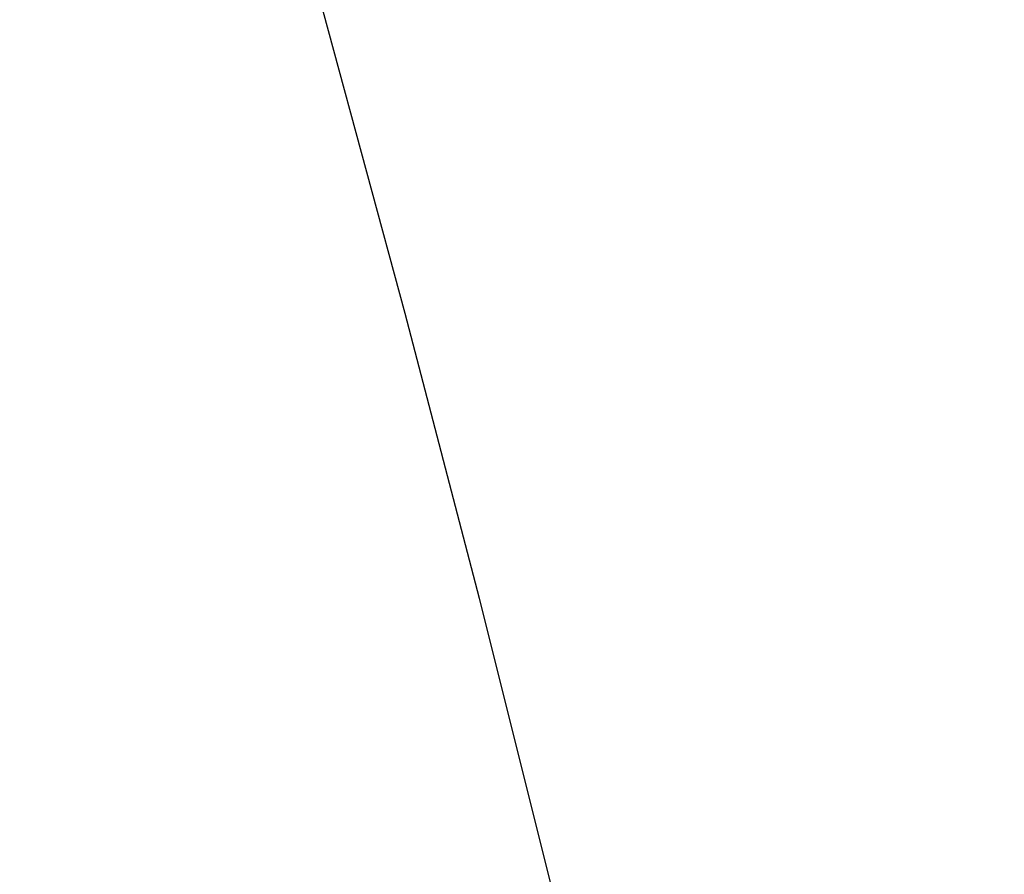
# Model space of a CAD drawing. Extents: x 0 to 370488, y 0 to 4202825.
# Tile 152 of 256: x 360066.01 to 360070.12, y 4200844.23 to 4200847.8. Entities that reach past the tile are written whole.
import ezdxf

# ---------------------------------------------------------------- set-up
doc = ezdxf.new("R2010")
doc.units = 0
doc.header["$LTSCALE"] = 0.5
doc.header["$MEASUREMENT"] = 0
doc.linetypes.add('CONTI', pattern=[0])
doc.layers.add('GORIZDEFAULT', color=32, linetype='CONTI')

msp = doc.modelspace()

# ---------------------------------------------------------------- linework, layer by layer
at = {"layer": 'GORIZDEFAULT', "color": 32}
msp.add_polyline3d([(360070.12, 4200832.46, 555.5), (360069.99, 4200834.03, 555.5), (360069.81, 4200835.6, 555.5), (360069.6, 4200837.17, 555.5), (360069.36, 4200838.71, 555.5), (360069.09, 4200840.19, 555.5), (360068.81, 4200841.6, 555.5), (360068.53, 4200842.93, 555.5), (360068.23, 4200844.18, 555.5), (360067.93, 4200845.38, 555.5), (360067.62, 4200846.57, 555.5), (360067.3, 4200847.75, 555.5), (360066.97, 4200848.97, 555.5), (360066.63, 4200850.24, 555.5), (360066.27, 4200851.58, 555.5), (360065.89, 4200852.97, 555.5), (360065.46, 4200854.4, 555.5), (360064.97, 4200855.84, 555.5), (360064.4, 4200857.26, 555.5), (360063.8365, 4200858.4554, 555.5)], dxfattribs=at)
msp.add_polyline3d([(360070.12, 4200832.46, 555.5), (360069.99, 4200834.03, 555.5), (360069.81, 4200835.6, 555.5), (360069.6, 4200837.17, 555.5), (360069.36, 4200838.71, 555.5), (360069.09, 4200840.19, 555.5), (360068.81, 4200841.6, 555.5), (360068.53, 4200842.93, 555.5), (360068.23, 4200844.18, 555.5), (360067.93, 4200845.38, 555.5), (360067.62, 4200846.57, 555.5), (360067.3, 4200847.75, 555.5), (360066.97, 4200848.97, 555.5), (360066.63, 4200850.24, 555.5), (360066.27, 4200851.58, 555.5), (360065.89, 4200852.97, 555.5), (360065.46, 4200854.4, 555.5), (360064.97, 4200855.84, 555.5), (360064.4, 4200857.26, 555.5), (360063.8365, 4200858.4554, 555.5)], dxfattribs=at)
msp.add_polyline3d([(360070.12, 4200832.46, 555.5), (360069.99, 4200834.03, 555.5), (360069.81, 4200835.6, 555.5), (360069.6, 4200837.17, 555.5), (360069.36, 4200838.71, 555.5), (360069.09, 4200840.19, 555.5), (360068.81, 4200841.6, 555.5), (360068.53, 4200842.93, 555.5), (360068.23, 4200844.18, 555.5), (360067.93, 4200845.38, 555.5), (360067.62, 4200846.57, 555.5), (360067.3, 4200847.75, 555.5), (360066.97, 4200848.97, 555.5), (360066.63, 4200850.24, 555.5), (360066.27, 4200851.58, 555.5), (360065.89, 4200852.97, 555.5), (360065.46, 4200854.4, 555.5), (360064.97, 4200855.84, 555.5), (360064.4, 4200857.26, 555.5), (360063.8365, 4200858.4554, 555.5)], dxfattribs=at)
msp.add_polyline3d([(360070.12, 4200832.46, 555.5), (360069.99, 4200834.03, 555.5), (360069.81, 4200835.6, 555.5), (360069.6, 4200837.17, 555.5), (360069.36, 4200838.71, 555.5), (360069.09, 4200840.19, 555.5), (360068.81, 4200841.6, 555.5), (360068.53, 4200842.93, 555.5), (360068.23, 4200844.18, 555.5), (360067.93, 4200845.38, 555.5), (360067.62, 4200846.57, 555.5), (360067.3, 4200847.75, 555.5), (360066.97, 4200848.97, 555.5), (360066.63, 4200850.24, 555.5), (360066.27, 4200851.58, 555.5), (360065.89, 4200852.97, 555.5), (360065.46, 4200854.4, 555.5), (360064.97, 4200855.84, 555.5), (360064.4, 4200857.26, 555.5), (360063.8365, 4200858.4554, 555.5)], dxfattribs=at)
msp.add_polyline3d([(360070.12, 4200832.46, 555.5), (360069.99, 4200834.03, 555.5), (360069.81, 4200835.6, 555.5), (360069.6, 4200837.17, 555.5), (360069.36, 4200838.71, 555.5), (360069.09, 4200840.19, 555.5), (360068.81, 4200841.6, 555.5), (360068.53, 4200842.93, 555.5), (360068.23, 4200844.18, 555.5), (360067.93, 4200845.38, 555.5), (360067.62, 4200846.57, 555.5), (360067.3, 4200847.75, 555.5), (360066.97, 4200848.97, 555.5), (360066.63, 4200850.24, 555.5), (360066.27, 4200851.58, 555.5), (360065.89, 4200852.97, 555.5), (360065.46, 4200854.4, 555.5), (360064.97, 4200855.84, 555.5), (360064.4, 4200857.26, 555.5), (360063.8365, 4200858.4554, 555.5)], dxfattribs=at)
msp.add_polyline3d([(360070.12, 4200832.46, 555.5), (360069.99, 4200834.03, 555.5), (360069.81, 4200835.6, 555.5), (360069.6, 4200837.17, 555.5), (360069.36, 4200838.71, 555.5), (360069.09, 4200840.19, 555.5), (360068.81, 4200841.6, 555.5), (360068.53, 4200842.93, 555.5), (360068.23, 4200844.18, 555.5), (360067.93, 4200845.38, 555.5), (360067.62, 4200846.57, 555.5), (360067.3, 4200847.75, 555.5), (360066.97, 4200848.97, 555.5), (360066.63, 4200850.24, 555.5), (360066.27, 4200851.58, 555.5), (360065.89, 4200852.97, 555.5), (360065.46, 4200854.4, 555.5), (360064.97, 4200855.84, 555.5), (360064.4, 4200857.26, 555.5), (360063.8365, 4200858.4554, 555.5)], dxfattribs=at)
msp.add_polyline3d([(360070.12, 4200832.46, 555.5), (360069.99, 4200834.03, 555.5), (360069.81, 4200835.6, 555.5), (360069.6, 4200837.17, 555.5), (360069.36, 4200838.71, 555.5), (360069.09, 4200840.19, 555.5), (360068.81, 4200841.6, 555.5), (360068.53, 4200842.93, 555.5), (360068.23, 4200844.18, 555.5), (360067.93, 4200845.38, 555.5), (360067.62, 4200846.57, 555.5), (360067.3, 4200847.75, 555.5), (360066.97, 4200848.97, 555.5), (360066.63, 4200850.24, 555.5), (360066.27, 4200851.58, 555.5), (360065.89, 4200852.97, 555.5), (360065.46, 4200854.4, 555.5), (360064.97, 4200855.84, 555.5), (360064.4, 4200857.26, 555.5), (360063.8365, 4200858.4554, 555.5)], dxfattribs=at)
msp.add_polyline3d([(360070.12, 4200832.46, 555.5), (360069.99, 4200834.03, 555.5), (360069.81, 4200835.6, 555.5), (360069.6, 4200837.17, 555.5), (360069.36, 4200838.71, 555.5), (360069.09, 4200840.19, 555.5), (360068.81, 4200841.6, 555.5), (360068.53, 4200842.93, 555.5), (360068.23, 4200844.18, 555.5), (360067.93, 4200845.38, 555.5), (360067.62, 4200846.57, 555.5), (360067.3, 4200847.75, 555.5), (360066.97, 4200848.97, 555.5), (360066.63, 4200850.24, 555.5), (360066.27, 4200851.58, 555.5), (360065.89, 4200852.97, 555.5), (360065.46, 4200854.4, 555.5), (360064.97, 4200855.84, 555.5), (360064.4, 4200857.26, 555.5), (360063.8365, 4200858.4554, 555.5)], dxfattribs=at)
msp.add_polyline3d([(360070.12, 4200832.46, 555.5), (360069.99, 4200834.03, 555.5), (360069.81, 4200835.6, 555.5), (360069.6, 4200837.17, 555.5), (360069.36, 4200838.71, 555.5), (360069.09, 4200840.19, 555.5), (360068.81, 4200841.6, 555.5), (360068.53, 4200842.93, 555.5), (360068.23, 4200844.18, 555.5), (360067.93, 4200845.38, 555.5), (360067.62, 4200846.57, 555.5), (360067.3, 4200847.75, 555.5), (360066.97, 4200848.97, 555.5), (360066.63, 4200850.24, 555.5), (360066.27, 4200851.58, 555.5), (360065.89, 4200852.97, 555.5), (360065.46, 4200854.4, 555.5), (360064.97, 4200855.84, 555.5), (360064.4, 4200857.26, 555.5), (360063.8365, 4200858.4554, 555.5)], dxfattribs=at)
msp.add_polyline3d([(360070.12, 4200832.46, 555.5), (360069.99, 4200834.03, 555.5), (360069.81, 4200835.6, 555.5), (360069.6, 4200837.17, 555.5), (360069.36, 4200838.71, 555.5), (360069.09, 4200840.19, 555.5), (360068.81, 4200841.6, 555.5), (360068.53, 4200842.93, 555.5), (360068.23, 4200844.18, 555.5), (360067.93, 4200845.38, 555.5), (360067.62, 4200846.57, 555.5), (360067.3, 4200847.75, 555.5), (360066.97, 4200848.97, 555.5), (360066.63, 4200850.24, 555.5), (360066.27, 4200851.58, 555.5), (360065.89, 4200852.97, 555.5), (360065.46, 4200854.4, 555.5), (360064.97, 4200855.84, 555.5), (360064.4, 4200857.26, 555.5), (360063.8365, 4200858.4554, 555.5)], dxfattribs=at)
msp.add_polyline3d([(360070.12, 4200832.46, 555.5), (360069.99, 4200834.03, 555.5), (360069.81, 4200835.6, 555.5), (360069.6, 4200837.17, 555.5), (360069.36, 4200838.71, 555.5), (360069.09, 4200840.19, 555.5), (360068.81, 4200841.6, 555.5), (360068.53, 4200842.93, 555.5), (360068.23, 4200844.18, 555.5), (360067.93, 4200845.38, 555.5), (360067.62, 4200846.57, 555.5), (360067.3, 4200847.75, 555.5), (360066.97, 4200848.97, 555.5), (360066.63, 4200850.24, 555.5), (360066.27, 4200851.58, 555.5), (360065.89, 4200852.97, 555.5), (360065.46, 4200854.4, 555.5), (360064.97, 4200855.84, 555.5), (360064.4, 4200857.26, 555.5), (360063.8365, 4200858.4554, 555.5)], dxfattribs=at)
msp.add_polyline3d([(360070.12, 4200832.46, 555.5), (360069.99, 4200834.03, 555.5), (360069.81, 4200835.6, 555.5), (360069.6, 4200837.17, 555.5), (360069.36, 4200838.71, 555.5), (360069.09, 4200840.19, 555.5), (360068.81, 4200841.6, 555.5), (360068.53, 4200842.93, 555.5), (360068.23, 4200844.18, 555.5), (360067.93, 4200845.38, 555.5), (360067.62, 4200846.57, 555.5), (360067.3, 4200847.75, 555.5), (360066.97, 4200848.97, 555.5), (360066.63, 4200850.24, 555.5), (360066.27, 4200851.58, 555.5), (360065.89, 4200852.97, 555.5), (360065.46, 4200854.4, 555.5), (360064.97, 4200855.84, 555.5), (360064.4, 4200857.26, 555.5), (360063.8365, 4200858.4554, 555.5)], dxfattribs=at)
msp.add_polyline3d([(360070.12, 4200832.46, 555.5), (360069.99, 4200834.03, 555.5), (360069.81, 4200835.6, 555.5), (360069.6, 4200837.17, 555.5), (360069.36, 4200838.71, 555.5), (360069.09, 4200840.19, 555.5), (360068.81, 4200841.6, 555.5), (360068.53, 4200842.93, 555.5), (360068.23, 4200844.18, 555.5), (360067.93, 4200845.38, 555.5), (360067.62, 4200846.57, 555.5), (360067.3, 4200847.75, 555.5), (360066.97, 4200848.97, 555.5), (360066.63, 4200850.24, 555.5), (360066.27, 4200851.58, 555.5), (360065.89, 4200852.97, 555.5), (360065.46, 4200854.4, 555.5), (360064.97, 4200855.84, 555.5), (360064.4, 4200857.26, 555.5), (360063.8365, 4200858.4554, 555.5)], dxfattribs=at)
msp.add_polyline3d([(360070.12, 4200832.46, 555.5), (360069.99, 4200834.03, 555.5), (360069.81, 4200835.6, 555.5), (360069.6, 4200837.17, 555.5), (360069.36, 4200838.71, 555.5), (360069.09, 4200840.19, 555.5), (360068.81, 4200841.6, 555.5), (360068.53, 4200842.93, 555.5), (360068.23, 4200844.18, 555.5), (360067.93, 4200845.38, 555.5), (360067.62, 4200846.57, 555.5), (360067.3, 4200847.75, 555.5), (360066.97, 4200848.97, 555.5), (360066.63, 4200850.24, 555.5), (360066.27, 4200851.58, 555.5), (360065.89, 4200852.97, 555.5), (360065.46, 4200854.4, 555.5), (360064.97, 4200855.84, 555.5), (360064.4, 4200857.26, 555.5), (360063.8365, 4200858.4554, 555.5)], dxfattribs=at)
msp.add_polyline3d([(360070.12, 4200832.46, 555.5), (360069.99, 4200834.03, 555.5), (360069.81, 4200835.6, 555.5), (360069.6, 4200837.17, 555.5), (360069.36, 4200838.71, 555.5), (360069.09, 4200840.19, 555.5), (360068.81, 4200841.6, 555.5), (360068.53, 4200842.93, 555.5), (360068.23, 4200844.18, 555.5), (360067.93, 4200845.38, 555.5), (360067.62, 4200846.57, 555.5), (360067.3, 4200847.75, 555.5), (360066.97, 4200848.97, 555.5), (360066.63, 4200850.24, 555.5), (360066.27, 4200851.58, 555.5), (360065.89, 4200852.97, 555.5), (360065.46, 4200854.4, 555.5), (360064.97, 4200855.84, 555.5), (360064.4, 4200857.26, 555.5), (360063.8365, 4200858.4554, 555.5)], dxfattribs=at)
msp.add_polyline3d([(360070.12, 4200832.46, 555.5), (360069.99, 4200834.03, 555.5), (360069.81, 4200835.6, 555.5), (360069.6, 4200837.17, 555.5), (360069.36, 4200838.71, 555.5), (360069.09, 4200840.19, 555.5), (360068.81, 4200841.6, 555.5), (360068.53, 4200842.93, 555.5), (360068.23, 4200844.18, 555.5), (360067.93, 4200845.38, 555.5), (360067.62, 4200846.57, 555.5), (360067.3, 4200847.75, 555.5), (360066.97, 4200848.97, 555.5), (360066.63, 4200850.24, 555.5), (360066.27, 4200851.58, 555.5), (360065.89, 4200852.97, 555.5), (360065.46, 4200854.4, 555.5), (360064.97, 4200855.84, 555.5), (360064.4, 4200857.26, 555.5), (360063.8365, 4200858.4554, 555.5)], dxfattribs=at)
msp.add_polyline3d([(360070.12, 4200832.46, 555.5), (360069.99, 4200834.03, 555.5), (360069.81, 4200835.6, 555.5), (360069.6, 4200837.17, 555.5), (360069.36, 4200838.71, 555.5), (360069.09, 4200840.19, 555.5), (360068.81, 4200841.6, 555.5), (360068.53, 4200842.93, 555.5), (360068.23, 4200844.18, 555.5), (360067.93, 4200845.38, 555.5), (360067.62, 4200846.57, 555.5), (360067.3, 4200847.75, 555.5), (360066.97, 4200848.97, 555.5), (360066.63, 4200850.24, 555.5), (360066.27, 4200851.58, 555.5), (360065.89, 4200852.97, 555.5), (360065.46, 4200854.4, 555.5), (360064.97, 4200855.84, 555.5), (360064.4, 4200857.26, 555.5), (360063.8365, 4200858.4554, 555.5)], dxfattribs=at)
msp.add_polyline3d([(360070.12, 4200832.46, 555.5), (360069.99, 4200834.03, 555.5), (360069.81, 4200835.6, 555.5), (360069.6, 4200837.17, 555.5), (360069.36, 4200838.71, 555.5), (360069.09, 4200840.19, 555.5), (360068.81, 4200841.6, 555.5), (360068.53, 4200842.93, 555.5), (360068.23, 4200844.18, 555.5), (360067.93, 4200845.38, 555.5), (360067.62, 4200846.57, 555.5), (360067.3, 4200847.75, 555.5), (360066.97, 4200848.97, 555.5), (360066.63, 4200850.24, 555.5), (360066.27, 4200851.58, 555.5), (360065.89, 4200852.97, 555.5), (360065.46, 4200854.4, 555.5), (360064.97, 4200855.84, 555.5), (360064.4, 4200857.26, 555.5), (360063.8365, 4200858.4554, 555.5)], dxfattribs=at)
msp.add_polyline3d([(360070.12, 4200832.46, 555.5), (360069.99, 4200834.03, 555.5), (360069.81, 4200835.6, 555.5), (360069.6, 4200837.17, 555.5), (360069.36, 4200838.71, 555.5), (360069.09, 4200840.19, 555.5), (360068.81, 4200841.6, 555.5), (360068.53, 4200842.93, 555.5), (360068.23, 4200844.18, 555.5), (360067.93, 4200845.38, 555.5), (360067.62, 4200846.57, 555.5), (360067.3, 4200847.75, 555.5), (360066.97, 4200848.97, 555.5), (360066.63, 4200850.24, 555.5), (360066.27, 4200851.58, 555.5), (360065.89, 4200852.97, 555.5), (360065.46, 4200854.4, 555.5), (360064.97, 4200855.84, 555.5), (360064.4, 4200857.26, 555.5), (360063.8365, 4200858.4554, 555.5)], dxfattribs=at)
msp.add_polyline3d([(360070.12, 4200832.46, 555.5), (360069.99, 4200834.03, 555.5), (360069.81, 4200835.6, 555.5), (360069.6, 4200837.17, 555.5), (360069.36, 4200838.71, 555.5), (360069.09, 4200840.19, 555.5), (360068.81, 4200841.6, 555.5), (360068.53, 4200842.93, 555.5), (360068.23, 4200844.18, 555.5), (360067.93, 4200845.38, 555.5), (360067.62, 4200846.57, 555.5), (360067.3, 4200847.75, 555.5), (360066.97, 4200848.97, 555.5), (360066.63, 4200850.24, 555.5), (360066.27, 4200851.58, 555.5), (360065.89, 4200852.97, 555.5), (360065.46, 4200854.4, 555.5), (360064.97, 4200855.84, 555.5), (360064.4, 4200857.26, 555.5), (360063.8365, 4200858.4554, 555.5)], dxfattribs=at)
msp.add_polyline3d([(360070.12, 4200832.46, 555.5), (360069.99, 4200834.03, 555.5), (360069.81, 4200835.6, 555.5), (360069.6, 4200837.17, 555.5), (360069.36, 4200838.71, 555.5), (360069.09, 4200840.19, 555.5), (360068.81, 4200841.6, 555.5), (360068.53, 4200842.93, 555.5), (360068.23, 4200844.18, 555.5), (360067.93, 4200845.38, 555.5), (360067.62, 4200846.57, 555.5), (360067.3, 4200847.75, 555.5), (360066.97, 4200848.97, 555.5), (360066.63, 4200850.24, 555.5), (360066.27, 4200851.58, 555.5), (360065.89, 4200852.97, 555.5), (360065.46, 4200854.4, 555.5), (360064.97, 4200855.84, 555.5), (360064.4, 4200857.26, 555.5), (360063.8365, 4200858.4554, 555.5)], dxfattribs=at)
msp.add_polyline3d([(360070.12, 4200832.46, 555.5), (360069.99, 4200834.03, 555.5), (360069.81, 4200835.6, 555.5), (360069.6, 4200837.17, 555.5), (360069.36, 4200838.71, 555.5), (360069.09, 4200840.19, 555.5), (360068.81, 4200841.6, 555.5), (360068.53, 4200842.93, 555.5), (360068.23, 4200844.18, 555.5), (360067.93, 4200845.38, 555.5), (360067.62, 4200846.57, 555.5), (360067.3, 4200847.75, 555.5), (360066.97, 4200848.97, 555.5), (360066.63, 4200850.24, 555.5), (360066.27, 4200851.58, 555.5), (360065.89, 4200852.97, 555.5), (360065.46, 4200854.4, 555.5), (360064.97, 4200855.84, 555.5), (360064.4, 4200857.26, 555.5), (360063.8365, 4200858.4554, 555.5)], dxfattribs=at)
msp.add_polyline3d([(360070.12, 4200832.46, 555.5), (360069.99, 4200834.03, 555.5), (360069.81, 4200835.6, 555.5), (360069.6, 4200837.17, 555.5), (360069.36, 4200838.71, 555.5), (360069.09, 4200840.19, 555.5), (360068.81, 4200841.6, 555.5), (360068.53, 4200842.93, 555.5), (360068.23, 4200844.18, 555.5), (360067.93, 4200845.38, 555.5), (360067.62, 4200846.57, 555.5), (360067.3, 4200847.75, 555.5), (360066.97, 4200848.97, 555.5), (360066.63, 4200850.24, 555.5), (360066.27, 4200851.58, 555.5), (360065.89, 4200852.97, 555.5), (360065.46, 4200854.4, 555.5), (360064.97, 4200855.84, 555.5), (360064.4, 4200857.26, 555.5), (360063.8365, 4200858.4554, 555.5)], dxfattribs=at)
msp.add_polyline3d([(360070.12, 4200832.46, 555.5), (360069.99, 4200834.03, 555.5), (360069.81, 4200835.6, 555.5), (360069.6, 4200837.17, 555.5), (360069.36, 4200838.71, 555.5), (360069.09, 4200840.19, 555.5), (360068.81, 4200841.6, 555.5), (360068.53, 4200842.93, 555.5), (360068.23, 4200844.18, 555.5), (360067.93, 4200845.38, 555.5), (360067.62, 4200846.57, 555.5), (360067.3, 4200847.75, 555.5), (360066.97, 4200848.97, 555.5), (360066.63, 4200850.24, 555.5), (360066.27, 4200851.58, 555.5), (360065.89, 4200852.97, 555.5), (360065.46, 4200854.4, 555.5), (360064.97, 4200855.84, 555.5), (360064.4, 4200857.26, 555.5), (360063.8365, 4200858.4554, 555.5)], dxfattribs=at)
msp.add_polyline3d([(360070.12, 4200832.46, 555.5), (360069.99, 4200834.03, 555.5), (360069.81, 4200835.6, 555.5), (360069.6, 4200837.17, 555.5), (360069.36, 4200838.71, 555.5), (360069.09, 4200840.19, 555.5), (360068.81, 4200841.6, 555.5), (360068.53, 4200842.93, 555.5), (360068.23, 4200844.18, 555.5), (360067.93, 4200845.38, 555.5), (360067.62, 4200846.57, 555.5), (360067.3, 4200847.75, 555.5), (360066.97, 4200848.97, 555.5), (360066.63, 4200850.24, 555.5), (360066.27, 4200851.58, 555.5), (360065.89, 4200852.97, 555.5), (360065.46, 4200854.4, 555.5), (360064.97, 4200855.84, 555.5), (360064.4, 4200857.26, 555.5), (360063.8365, 4200858.4554, 555.5)], dxfattribs=at)
msp.add_polyline3d([(360070.12, 4200832.46, 555.5), (360069.99, 4200834.03, 555.5), (360069.81, 4200835.6, 555.5), (360069.6, 4200837.17, 555.5), (360069.36, 4200838.71, 555.5), (360069.09, 4200840.19, 555.5), (360068.81, 4200841.6, 555.5), (360068.53, 4200842.93, 555.5), (360068.23, 4200844.18, 555.5), (360067.93, 4200845.38, 555.5), (360067.62, 4200846.57, 555.5), (360067.3, 4200847.75, 555.5), (360066.97, 4200848.97, 555.5), (360066.63, 4200850.24, 555.5), (360066.27, 4200851.58, 555.5), (360065.89, 4200852.97, 555.5), (360065.46, 4200854.4, 555.5), (360064.97, 4200855.84, 555.5), (360064.4, 4200857.26, 555.5), (360063.8365, 4200858.4554, 555.5)], dxfattribs=at)
msp.add_polyline3d([(360070.12, 4200832.46, 555.5), (360069.99, 4200834.03, 555.5), (360069.81, 4200835.6, 555.5), (360069.6, 4200837.17, 555.5), (360069.36, 4200838.71, 555.5), (360069.09, 4200840.19, 555.5), (360068.81, 4200841.6, 555.5), (360068.53, 4200842.93, 555.5), (360068.23, 4200844.18, 555.5), (360067.93, 4200845.38, 555.5), (360067.62, 4200846.57, 555.5), (360067.3, 4200847.75, 555.5), (360066.97, 4200848.97, 555.5), (360066.63, 4200850.24, 555.5), (360066.27, 4200851.58, 555.5), (360065.89, 4200852.97, 555.5), (360065.46, 4200854.4, 555.5), (360064.97, 4200855.84, 555.5), (360064.4, 4200857.26, 555.5), (360063.8365, 4200858.4554, 555.5)], dxfattribs=at)
msp.add_polyline3d([(360070.12, 4200832.46, 555.5), (360069.99, 4200834.03, 555.5), (360069.81, 4200835.6, 555.5), (360069.6, 4200837.17, 555.5), (360069.36, 4200838.71, 555.5), (360069.09, 4200840.19, 555.5), (360068.81, 4200841.6, 555.5), (360068.53, 4200842.93, 555.5), (360068.23, 4200844.18, 555.5), (360067.93, 4200845.38, 555.5), (360067.62, 4200846.57, 555.5), (360067.3, 4200847.75, 555.5), (360066.97, 4200848.97, 555.5), (360066.63, 4200850.24, 555.5), (360066.27, 4200851.58, 555.5), (360065.89, 4200852.97, 555.5), (360065.46, 4200854.4, 555.5), (360064.97, 4200855.84, 555.5), (360064.4, 4200857.26, 555.5), (360063.8365, 4200858.4554, 555.5)], dxfattribs=at)
msp.add_polyline3d([(360070.12, 4200832.46, 555.5), (360069.99, 4200834.03, 555.5), (360069.81, 4200835.6, 555.5), (360069.6, 4200837.17, 555.5), (360069.36, 4200838.71, 555.5), (360069.09, 4200840.19, 555.5), (360068.81, 4200841.6, 555.5), (360068.53, 4200842.93, 555.5), (360068.23, 4200844.18, 555.5), (360067.93, 4200845.38, 555.5), (360067.62, 4200846.57, 555.5), (360067.3, 4200847.75, 555.5), (360066.97, 4200848.97, 555.5), (360066.63, 4200850.24, 555.5), (360066.27, 4200851.58, 555.5), (360065.89, 4200852.97, 555.5), (360065.46, 4200854.4, 555.5), (360064.97, 4200855.84, 555.5), (360064.4, 4200857.26, 555.5), (360063.8365, 4200858.4554, 555.5)], dxfattribs=at)
msp.add_polyline3d([(360070.12, 4200832.46, 555.5), (360069.99, 4200834.03, 555.5), (360069.81, 4200835.6, 555.5), (360069.6, 4200837.17, 555.5), (360069.36, 4200838.71, 555.5), (360069.09, 4200840.19, 555.5), (360068.81, 4200841.6, 555.5), (360068.53, 4200842.93, 555.5), (360068.23, 4200844.18, 555.5), (360067.93, 4200845.38, 555.5), (360067.62, 4200846.57, 555.5), (360067.3, 4200847.75, 555.5), (360066.97, 4200848.97, 555.5), (360066.63, 4200850.24, 555.5), (360066.27, 4200851.58, 555.5), (360065.89, 4200852.97, 555.5), (360065.46, 4200854.4, 555.5), (360064.97, 4200855.84, 555.5), (360064.4, 4200857.26, 555.5), (360063.8365, 4200858.4554, 555.5)], dxfattribs=at)
msp.add_polyline3d([(360070.12, 4200832.46, 555.5), (360069.99, 4200834.03, 555.5), (360069.81, 4200835.6, 555.5), (360069.6, 4200837.17, 555.5), (360069.36, 4200838.71, 555.5), (360069.09, 4200840.19, 555.5), (360068.81, 4200841.6, 555.5), (360068.53, 4200842.93, 555.5), (360068.23, 4200844.18, 555.5), (360067.93, 4200845.38, 555.5), (360067.62, 4200846.57, 555.5), (360067.3, 4200847.75, 555.5), (360066.97, 4200848.97, 555.5), (360066.63, 4200850.24, 555.5), (360066.27, 4200851.58, 555.5), (360065.89, 4200852.97, 555.5), (360065.46, 4200854.4, 555.5), (360064.97, 4200855.84, 555.5), (360064.4, 4200857.26, 555.5), (360063.8365, 4200858.4554, 555.5)], dxfattribs=at)
msp.add_polyline3d([(360070.12, 4200832.46, 555.5), (360069.99, 4200834.03, 555.5), (360069.81, 4200835.6, 555.5), (360069.6, 4200837.17, 555.5), (360069.36, 4200838.71, 555.5), (360069.09, 4200840.19, 555.5), (360068.81, 4200841.6, 555.5), (360068.53, 4200842.93, 555.5), (360068.23, 4200844.18, 555.5), (360067.93, 4200845.38, 555.5), (360067.62, 4200846.57, 555.5), (360067.3, 4200847.75, 555.5), (360066.97, 4200848.97, 555.5), (360066.63, 4200850.24, 555.5), (360066.27, 4200851.58, 555.5), (360065.89, 4200852.97, 555.5), (360065.46, 4200854.4, 555.5), (360064.97, 4200855.84, 555.5), (360064.4, 4200857.26, 555.5), (360063.8365, 4200858.4554, 555.5)], dxfattribs=at)
msp.add_polyline3d([(360070.12, 4200832.46, 555.5), (360069.99, 4200834.03, 555.5), (360069.81, 4200835.6, 555.5), (360069.6, 4200837.17, 555.5), (360069.36, 4200838.71, 555.5), (360069.09, 4200840.19, 555.5), (360068.81, 4200841.6, 555.5), (360068.53, 4200842.93, 555.5), (360068.23, 4200844.18, 555.5), (360067.93, 4200845.38, 555.5), (360067.62, 4200846.57, 555.5), (360067.3, 4200847.75, 555.5), (360066.97, 4200848.97, 555.5), (360066.63, 4200850.24, 555.5), (360066.27, 4200851.58, 555.5), (360065.89, 4200852.97, 555.5), (360065.46, 4200854.4, 555.5), (360064.97, 4200855.84, 555.5), (360064.4, 4200857.26, 555.5), (360063.8365, 4200858.4554, 555.5)], dxfattribs=at)
msp.add_polyline3d([(360070.12, 4200832.46, 555.5), (360069.99, 4200834.03, 555.5), (360069.81, 4200835.6, 555.5), (360069.6, 4200837.17, 555.5), (360069.36, 4200838.71, 555.5), (360069.09, 4200840.19, 555.5), (360068.81, 4200841.6, 555.5), (360068.53, 4200842.93, 555.5), (360068.23, 4200844.18, 555.5), (360067.93, 4200845.38, 555.5), (360067.62, 4200846.57, 555.5), (360067.3, 4200847.75, 555.5), (360066.97, 4200848.97, 555.5), (360066.63, 4200850.24, 555.5), (360066.27, 4200851.58, 555.5), (360065.89, 4200852.97, 555.5), (360065.46, 4200854.4, 555.5), (360064.97, 4200855.84, 555.5), (360064.4, 4200857.26, 555.5), (360063.8365, 4200858.4554, 555.5)], dxfattribs=at)
msp.add_polyline3d([(360070.12, 4200832.46, 555.5), (360069.99, 4200834.03, 555.5), (360069.81, 4200835.6, 555.5), (360069.6, 4200837.17, 555.5), (360069.36, 4200838.71, 555.5), (360069.09, 4200840.19, 555.5), (360068.81, 4200841.6, 555.5), (360068.53, 4200842.93, 555.5), (360068.23, 4200844.18, 555.5), (360067.93, 4200845.38, 555.5), (360067.62, 4200846.57, 555.5), (360067.3, 4200847.75, 555.5), (360066.97, 4200848.97, 555.5), (360066.63, 4200850.24, 555.5), (360066.27, 4200851.58, 555.5), (360065.89, 4200852.97, 555.5), (360065.46, 4200854.4, 555.5), (360064.97, 4200855.84, 555.5), (360064.4, 4200857.26, 555.5), (360063.8365, 4200858.4554, 555.5)], dxfattribs=at)
msp.add_polyline3d([(360070.12, 4200832.46, 555.5), (360069.99, 4200834.03, 555.5), (360069.81, 4200835.6, 555.5), (360069.6, 4200837.17, 555.5), (360069.36, 4200838.71, 555.5), (360069.09, 4200840.19, 555.5), (360068.81, 4200841.6, 555.5), (360068.53, 4200842.93, 555.5), (360068.23, 4200844.18, 555.5), (360067.93, 4200845.38, 555.5), (360067.62, 4200846.57, 555.5), (360067.3, 4200847.75, 555.5), (360066.97, 4200848.97, 555.5), (360066.63, 4200850.24, 555.5), (360066.27, 4200851.58, 555.5), (360065.89, 4200852.97, 555.5), (360065.46, 4200854.4, 555.5), (360064.97, 4200855.84, 555.5), (360064.4, 4200857.26, 555.5), (360063.8365, 4200858.4554, 555.5)], dxfattribs=at)
msp.add_polyline3d([(360070.12, 4200832.46, 555.5), (360069.99, 4200834.03, 555.5), (360069.81, 4200835.6, 555.5), (360069.6, 4200837.17, 555.5), (360069.36, 4200838.71, 555.5), (360069.09, 4200840.19, 555.5), (360068.81, 4200841.6, 555.5), (360068.53, 4200842.93, 555.5), (360068.23, 4200844.18, 555.5), (360067.93, 4200845.38, 555.5), (360067.62, 4200846.57, 555.5), (360067.3, 4200847.75, 555.5), (360066.97, 4200848.97, 555.5), (360066.63, 4200850.24, 555.5), (360066.27, 4200851.58, 555.5), (360065.89, 4200852.97, 555.5), (360065.46, 4200854.4, 555.5), (360064.97, 4200855.84, 555.5), (360064.4, 4200857.26, 555.5), (360063.8365, 4200858.4554, 555.5)], dxfattribs=at)
msp.add_polyline3d([(360070.12, 4200832.46, 555.5), (360069.99, 4200834.03, 555.5), (360069.81, 4200835.6, 555.5), (360069.6, 4200837.17, 555.5), (360069.36, 4200838.71, 555.5), (360069.09, 4200840.19, 555.5), (360068.81, 4200841.6, 555.5), (360068.53, 4200842.93, 555.5), (360068.23, 4200844.18, 555.5), (360067.93, 4200845.38, 555.5), (360067.62, 4200846.57, 555.5), (360067.3, 4200847.75, 555.5), (360066.97, 4200848.97, 555.5), (360066.63, 4200850.24, 555.5), (360066.27, 4200851.58, 555.5), (360065.89, 4200852.97, 555.5), (360065.46, 4200854.4, 555.5), (360064.97, 4200855.84, 555.5), (360064.4, 4200857.26, 555.5), (360063.8365, 4200858.4554, 555.5)], dxfattribs=at)
msp.add_polyline3d([(360070.12, 4200832.46, 555.5), (360069.99, 4200834.03, 555.5), (360069.81, 4200835.6, 555.5), (360069.6, 4200837.17, 555.5), (360069.36, 4200838.71, 555.5), (360069.09, 4200840.19, 555.5), (360068.81, 4200841.6, 555.5), (360068.53, 4200842.93, 555.5), (360068.23, 4200844.18, 555.5), (360067.93, 4200845.38, 555.5), (360067.62, 4200846.57, 555.5), (360067.3, 4200847.75, 555.5), (360066.97, 4200848.97, 555.5), (360066.63, 4200850.24, 555.5), (360066.27, 4200851.58, 555.5), (360065.89, 4200852.97, 555.5), (360065.46, 4200854.4, 555.5), (360064.97, 4200855.84, 555.5), (360064.4, 4200857.26, 555.5), (360063.8365, 4200858.4554, 555.5)], dxfattribs=at)
msp.add_polyline3d([(360070.12, 4200832.46, 555.5), (360069.99, 4200834.03, 555.5), (360069.81, 4200835.6, 555.5), (360069.6, 4200837.17, 555.5), (360069.36, 4200838.71, 555.5), (360069.09, 4200840.19, 555.5), (360068.81, 4200841.6, 555.5), (360068.53, 4200842.93, 555.5), (360068.23, 4200844.18, 555.5), (360067.93, 4200845.38, 555.5), (360067.62, 4200846.57, 555.5), (360067.3, 4200847.75, 555.5), (360066.97, 4200848.97, 555.5), (360066.63, 4200850.24, 555.5), (360066.27, 4200851.58, 555.5), (360065.89, 4200852.97, 555.5), (360065.46, 4200854.4, 555.5), (360064.97, 4200855.84, 555.5), (360064.4, 4200857.26, 555.5), (360063.8365, 4200858.4554, 555.5)], dxfattribs=at)
msp.add_polyline3d([(360070.12, 4200832.46, 555.5), (360069.99, 4200834.03, 555.5), (360069.81, 4200835.6, 555.5), (360069.6, 4200837.17, 555.5), (360069.36, 4200838.71, 555.5), (360069.09, 4200840.19, 555.5), (360068.81, 4200841.6, 555.5), (360068.53, 4200842.93, 555.5), (360068.23, 4200844.18, 555.5), (360067.93, 4200845.38, 555.5), (360067.62, 4200846.57, 555.5), (360067.3, 4200847.75, 555.5), (360066.97, 4200848.97, 555.5), (360066.63, 4200850.24, 555.5), (360066.27, 4200851.58, 555.5), (360065.89, 4200852.97, 555.5), (360065.46, 4200854.4, 555.5), (360064.97, 4200855.84, 555.5), (360064.4, 4200857.26, 555.5), (360063.8365, 4200858.4554, 555.5)], dxfattribs=at)
msp.add_polyline3d([(360070.12, 4200832.46, 555.5), (360069.99, 4200834.03, 555.5), (360069.81, 4200835.6, 555.5), (360069.6, 4200837.17, 555.5), (360069.36, 4200838.71, 555.5), (360069.09, 4200840.19, 555.5), (360068.81, 4200841.6, 555.5), (360068.53, 4200842.93, 555.5), (360068.23, 4200844.18, 555.5), (360067.93, 4200845.38, 555.5), (360067.62, 4200846.57, 555.5), (360067.3, 4200847.75, 555.5), (360066.97, 4200848.97, 555.5), (360066.63, 4200850.24, 555.5), (360066.27, 4200851.58, 555.5), (360065.89, 4200852.97, 555.5), (360065.46, 4200854.4, 555.5), (360064.97, 4200855.84, 555.5), (360064.4, 4200857.26, 555.5), (360063.8365, 4200858.4554, 555.5)], dxfattribs=at)
msp.add_polyline3d([(360070.12, 4200832.46, 555.5), (360069.99, 4200834.03, 555.5), (360069.81, 4200835.6, 555.5), (360069.6, 4200837.17, 555.5), (360069.36, 4200838.71, 555.5), (360069.09, 4200840.19, 555.5), (360068.81, 4200841.6, 555.5), (360068.53, 4200842.93, 555.5), (360068.23, 4200844.18, 555.5), (360067.93, 4200845.38, 555.5), (360067.62, 4200846.57, 555.5), (360067.3, 4200847.75, 555.5), (360066.97, 4200848.97, 555.5), (360066.63, 4200850.24, 555.5), (360066.27, 4200851.58, 555.5), (360065.89, 4200852.97, 555.5), (360065.46, 4200854.4, 555.5), (360064.97, 4200855.84, 555.5), (360064.4, 4200857.26, 555.5), (360063.8365, 4200858.4554, 555.5)], dxfattribs=at)
msp.add_polyline3d([(360070.12, 4200832.46, 555.5), (360069.99, 4200834.03, 555.5), (360069.81, 4200835.6, 555.5), (360069.6, 4200837.17, 555.5), (360069.36, 4200838.71, 555.5), (360069.09, 4200840.19, 555.5), (360068.81, 4200841.6, 555.5), (360068.53, 4200842.93, 555.5), (360068.23, 4200844.18, 555.5), (360067.93, 4200845.38, 555.5), (360067.62, 4200846.57, 555.5), (360067.3, 4200847.75, 555.5), (360066.97, 4200848.97, 555.5), (360066.63, 4200850.24, 555.5), (360066.27, 4200851.58, 555.5), (360065.89, 4200852.97, 555.5), (360065.46, 4200854.4, 555.5), (360064.97, 4200855.84, 555.5), (360064.4, 4200857.26, 555.5), (360063.8365, 4200858.4554, 555.5)], dxfattribs=at)
msp.add_polyline3d([(360070.12, 4200832.46, 555.5), (360069.99, 4200834.03, 555.5), (360069.81, 4200835.6, 555.5), (360069.6, 4200837.17, 555.5), (360069.36, 4200838.71, 555.5), (360069.09, 4200840.19, 555.5), (360068.81, 4200841.6, 555.5), (360068.53, 4200842.93, 555.5), (360068.23, 4200844.18, 555.5), (360067.93, 4200845.38, 555.5), (360067.62, 4200846.57, 555.5), (360067.3, 4200847.75, 555.5), (360066.97, 4200848.97, 555.5), (360066.63, 4200850.24, 555.5), (360066.27, 4200851.58, 555.5), (360065.89, 4200852.97, 555.5), (360065.46, 4200854.4, 555.5), (360064.97, 4200855.84, 555.5), (360064.4, 4200857.26, 555.5), (360063.8365, 4200858.4554, 555.5)], dxfattribs=at)
msp.add_polyline3d([(360070.12, 4200832.46, 555.5), (360069.99, 4200834.03, 555.5), (360069.81, 4200835.6, 555.5), (360069.6, 4200837.17, 555.5), (360069.36, 4200838.71, 555.5), (360069.09, 4200840.19, 555.5), (360068.81, 4200841.6, 555.5), (360068.53, 4200842.93, 555.5), (360068.23, 4200844.18, 555.5), (360067.93, 4200845.38, 555.5), (360067.62, 4200846.57, 555.5), (360067.3, 4200847.75, 555.5), (360066.97, 4200848.97, 555.5), (360066.63, 4200850.24, 555.5), (360066.27, 4200851.58, 555.5), (360065.89, 4200852.97, 555.5), (360065.46, 4200854.4, 555.5), (360064.97, 4200855.84, 555.5), (360064.4, 4200857.26, 555.5), (360063.8365, 4200858.4554, 555.5)], dxfattribs=at)
msp.add_polyline3d([(360070.12, 4200832.46, 555.5), (360069.99, 4200834.03, 555.5), (360069.81, 4200835.6, 555.5), (360069.6, 4200837.17, 555.5), (360069.36, 4200838.71, 555.5), (360069.09, 4200840.19, 555.5), (360068.81, 4200841.6, 555.5), (360068.53, 4200842.93, 555.5), (360068.23, 4200844.18, 555.5), (360067.93, 4200845.38, 555.5), (360067.62, 4200846.57, 555.5), (360067.3, 4200847.75, 555.5), (360066.97, 4200848.97, 555.5), (360066.63, 4200850.24, 555.5), (360066.27, 4200851.58, 555.5), (360065.89, 4200852.97, 555.5), (360065.46, 4200854.4, 555.5), (360064.97, 4200855.84, 555.5), (360064.4, 4200857.26, 555.5), (360063.8365, 4200858.4554, 555.5)], dxfattribs=at)
msp.add_polyline3d([(360070.12, 4200832.46, 555.5), (360069.99, 4200834.03, 555.5), (360069.81, 4200835.6, 555.5), (360069.6, 4200837.17, 555.5), (360069.36, 4200838.71, 555.5), (360069.09, 4200840.19, 555.5), (360068.81, 4200841.6, 555.5), (360068.53, 4200842.93, 555.5), (360068.23, 4200844.18, 555.5), (360067.93, 4200845.38, 555.5), (360067.62, 4200846.57, 555.5), (360067.3, 4200847.75, 555.5), (360066.97, 4200848.97, 555.5), (360066.63, 4200850.24, 555.5), (360066.27, 4200851.58, 555.5), (360065.89, 4200852.97, 555.5), (360065.46, 4200854.4, 555.5), (360064.97, 4200855.84, 555.5), (360064.4, 4200857.26, 555.5), (360063.8365, 4200858.4554, 555.5)], dxfattribs=at)
msp.add_polyline3d([(360070.12, 4200832.46, 555.5), (360069.99, 4200834.03, 555.5), (360069.81, 4200835.6, 555.5), (360069.6, 4200837.17, 555.5), (360069.36, 4200838.71, 555.5), (360069.09, 4200840.19, 555.5), (360068.81, 4200841.6, 555.5), (360068.53, 4200842.93, 555.5), (360068.23, 4200844.18, 555.5), (360067.93, 4200845.38, 555.5), (360067.62, 4200846.57, 555.5), (360067.3, 4200847.75, 555.5), (360066.97, 4200848.97, 555.5), (360066.63, 4200850.24, 555.5), (360066.27, 4200851.58, 555.5), (360065.89, 4200852.97, 555.5), (360065.46, 4200854.4, 555.5), (360064.97, 4200855.84, 555.5), (360064.4, 4200857.26, 555.5), (360063.8365, 4200858.4554, 555.5)], dxfattribs=at)
msp.add_polyline3d([(360070.12, 4200832.46, 555.5), (360069.99, 4200834.03, 555.5), (360069.81, 4200835.6, 555.5), (360069.6, 4200837.17, 555.5), (360069.36, 4200838.71, 555.5), (360069.09, 4200840.19, 555.5), (360068.81, 4200841.6, 555.5), (360068.53, 4200842.93, 555.5), (360068.23, 4200844.18, 555.5), (360067.93, 4200845.38, 555.5), (360067.62, 4200846.57, 555.5), (360067.3, 4200847.75, 555.5), (360066.97, 4200848.97, 555.5), (360066.63, 4200850.24, 555.5), (360066.27, 4200851.58, 555.5), (360065.89, 4200852.97, 555.5), (360065.46, 4200854.4, 555.5), (360064.97, 4200855.84, 555.5), (360064.4, 4200857.26, 555.5), (360063.8365, 4200858.4554, 555.5)], dxfattribs=at)
msp.add_polyline3d([(360070.12, 4200832.46, 555.5), (360069.99, 4200834.03, 555.5), (360069.81, 4200835.6, 555.5), (360069.6, 4200837.17, 555.5), (360069.36, 4200838.71, 555.5), (360069.09, 4200840.19, 555.5), (360068.81, 4200841.6, 555.5), (360068.53, 4200842.93, 555.5), (360068.23, 4200844.18, 555.5), (360067.93, 4200845.38, 555.5), (360067.62, 4200846.57, 555.5), (360067.3, 4200847.75, 555.5), (360066.97, 4200848.97, 555.5), (360066.63, 4200850.24, 555.5), (360066.27, 4200851.58, 555.5), (360065.89, 4200852.97, 555.5), (360065.46, 4200854.4, 555.5), (360064.97, 4200855.84, 555.5), (360064.4, 4200857.26, 555.5), (360063.8365, 4200858.4554, 555.5)], dxfattribs=at)
msp.add_polyline3d([(360070.12, 4200832.46, 555.5), (360069.99, 4200834.03, 555.5), (360069.81, 4200835.6, 555.5), (360069.6, 4200837.17, 555.5), (360069.36, 4200838.71, 555.5), (360069.09, 4200840.19, 555.5), (360068.81, 4200841.6, 555.5), (360068.53, 4200842.93, 555.5), (360068.23, 4200844.18, 555.5), (360067.93, 4200845.38, 555.5), (360067.62, 4200846.57, 555.5), (360067.3, 4200847.75, 555.5), (360066.97, 4200848.97, 555.5), (360066.63, 4200850.24, 555.5), (360066.27, 4200851.58, 555.5), (360065.89, 4200852.97, 555.5), (360065.46, 4200854.4, 555.5), (360064.97, 4200855.84, 555.5), (360064.4, 4200857.26, 555.5), (360063.8365, 4200858.4554, 555.5)], dxfattribs=at)
msp.add_polyline3d([(360070.12, 4200832.46, 555.5), (360069.99, 4200834.03, 555.5), (360069.81, 4200835.6, 555.5), (360069.6, 4200837.17, 555.5), (360069.36, 4200838.71, 555.5), (360069.09, 4200840.19, 555.5), (360068.81, 4200841.6, 555.5), (360068.53, 4200842.93, 555.5), (360068.23, 4200844.18, 555.5), (360067.93, 4200845.38, 555.5), (360067.62, 4200846.57, 555.5), (360067.3, 4200847.75, 555.5), (360066.97, 4200848.97, 555.5), (360066.63, 4200850.24, 555.5), (360066.27, 4200851.58, 555.5), (360065.89, 4200852.97, 555.5), (360065.46, 4200854.4, 555.5), (360064.97, 4200855.84, 555.5), (360064.4, 4200857.26, 555.5), (360063.8365, 4200858.4554, 555.5)], dxfattribs=at)
msp.add_polyline3d([(360070.12, 4200832.46, 555.5), (360069.99, 4200834.03, 555.5), (360069.81, 4200835.6, 555.5), (360069.6, 4200837.17, 555.5), (360069.36, 4200838.71, 555.5), (360069.09, 4200840.19, 555.5), (360068.81, 4200841.6, 555.5), (360068.53, 4200842.93, 555.5), (360068.23, 4200844.18, 555.5), (360067.93, 4200845.38, 555.5), (360067.62, 4200846.57, 555.5), (360067.3, 4200847.75, 555.5), (360066.97, 4200848.97, 555.5), (360066.63, 4200850.24, 555.5), (360066.27, 4200851.58, 555.5), (360065.89, 4200852.97, 555.5), (360065.46, 4200854.4, 555.5), (360064.97, 4200855.84, 555.5), (360064.4, 4200857.26, 555.5), (360063.8365, 4200858.4554, 555.5)], dxfattribs=at)
msp.add_polyline3d([(360070.12, 4200832.46, 555.5), (360069.99, 4200834.03, 555.5), (360069.81, 4200835.6, 555.5), (360069.6, 4200837.17, 555.5), (360069.36, 4200838.71, 555.5), (360069.09, 4200840.19, 555.5), (360068.81, 4200841.6, 555.5), (360068.53, 4200842.93, 555.5), (360068.23, 4200844.18, 555.5), (360067.93, 4200845.38, 555.5), (360067.62, 4200846.57, 555.5), (360067.3, 4200847.75, 555.5), (360066.97, 4200848.97, 555.5), (360066.63, 4200850.24, 555.5), (360066.27, 4200851.58, 555.5), (360065.89, 4200852.97, 555.5), (360065.46, 4200854.4, 555.5), (360064.97, 4200855.84, 555.5), (360064.4, 4200857.26, 555.5), (360063.8365, 4200858.4554, 555.5)], dxfattribs=at)
msp.add_polyline3d([(360070.12, 4200832.46, 555.5), (360069.99, 4200834.03, 555.5), (360069.81, 4200835.6, 555.5), (360069.6, 4200837.17, 555.5), (360069.36, 4200838.71, 555.5), (360069.09, 4200840.19, 555.5), (360068.81, 4200841.6, 555.5), (360068.53, 4200842.93, 555.5), (360068.23, 4200844.18, 555.5), (360067.93, 4200845.38, 555.5), (360067.62, 4200846.57, 555.5), (360067.3, 4200847.75, 555.5), (360066.97, 4200848.97, 555.5), (360066.63, 4200850.24, 555.5), (360066.27, 4200851.58, 555.5), (360065.89, 4200852.97, 555.5), (360065.46, 4200854.4, 555.5), (360064.97, 4200855.84, 555.5), (360064.4, 4200857.26, 555.5), (360063.8365, 4200858.4554, 555.5)], dxfattribs=at)
msp.add_polyline3d([(360070.12, 4200832.46, 555.5), (360069.99, 4200834.03, 555.5), (360069.81, 4200835.6, 555.5), (360069.6, 4200837.17, 555.5), (360069.36, 4200838.71, 555.5), (360069.09, 4200840.19, 555.5), (360068.81, 4200841.6, 555.5), (360068.53, 4200842.93, 555.5), (360068.23, 4200844.18, 555.5), (360067.93, 4200845.38, 555.5), (360067.62, 4200846.57, 555.5), (360067.3, 4200847.75, 555.5), (360066.97, 4200848.97, 555.5), (360066.63, 4200850.24, 555.5), (360066.27, 4200851.58, 555.5), (360065.89, 4200852.97, 555.5), (360065.46, 4200854.4, 555.5), (360064.97, 4200855.84, 555.5), (360064.4, 4200857.26, 555.5), (360063.8365, 4200858.4554, 555.5)], dxfattribs=at)
msp.add_polyline3d([(360070.12, 4200832.46, 555.5), (360069.99, 4200834.03, 555.5), (360069.81, 4200835.6, 555.5), (360069.6, 4200837.17, 555.5), (360069.36, 4200838.71, 555.5), (360069.09, 4200840.19, 555.5), (360068.81, 4200841.6, 555.5), (360068.53, 4200842.93, 555.5), (360068.23, 4200844.18, 555.5), (360067.93, 4200845.38, 555.5), (360067.62, 4200846.57, 555.5), (360067.3, 4200847.75, 555.5), (360066.97, 4200848.97, 555.5), (360066.63, 4200850.24, 555.5), (360066.27, 4200851.58, 555.5), (360065.89, 4200852.97, 555.5), (360065.46, 4200854.4, 555.5), (360064.97, 4200855.84, 555.5), (360064.4, 4200857.26, 555.5), (360063.8365, 4200858.4554, 555.5)], dxfattribs=at)
msp.add_polyline3d([(360070.12, 4200832.46, 555.5), (360069.99, 4200834.03, 555.5), (360069.81, 4200835.6, 555.5), (360069.6, 4200837.17, 555.5), (360069.36, 4200838.71, 555.5), (360069.09, 4200840.19, 555.5), (360068.81, 4200841.6, 555.5), (360068.53, 4200842.93, 555.5), (360068.23, 4200844.18, 555.5), (360067.93, 4200845.38, 555.5), (360067.62, 4200846.57, 555.5), (360067.3, 4200847.75, 555.5), (360066.97, 4200848.97, 555.5), (360066.63, 4200850.24, 555.5), (360066.27, 4200851.58, 555.5), (360065.89, 4200852.97, 555.5), (360065.46, 4200854.4, 555.5), (360064.97, 4200855.84, 555.5), (360064.4, 4200857.26, 555.5), (360063.8365, 4200858.4554, 555.5)], dxfattribs=at)
msp.add_polyline3d([(360070.12, 4200832.46, 555.5), (360069.99, 4200834.03, 555.5), (360069.81, 4200835.6, 555.5), (360069.6, 4200837.17, 555.5), (360069.36, 4200838.71, 555.5), (360069.09, 4200840.19, 555.5), (360068.81, 4200841.6, 555.5), (360068.53, 4200842.93, 555.5), (360068.23, 4200844.18, 555.5), (360067.93, 4200845.38, 555.5), (360067.62, 4200846.57, 555.5), (360067.3, 4200847.75, 555.5), (360066.97, 4200848.97, 555.5), (360066.63, 4200850.24, 555.5), (360066.27, 4200851.58, 555.5), (360065.89, 4200852.97, 555.5), (360065.46, 4200854.4, 555.5), (360064.97, 4200855.84, 555.5), (360064.4, 4200857.26, 555.5), (360063.8365, 4200858.4554, 555.5)], dxfattribs=at)
msp.add_polyline3d([(360070.12, 4200832.46, 555.5), (360069.99, 4200834.03, 555.5), (360069.81, 4200835.6, 555.5), (360069.6, 4200837.17, 555.5), (360069.36, 4200838.71, 555.5), (360069.09, 4200840.19, 555.5), (360068.81, 4200841.6, 555.5), (360068.53, 4200842.93, 555.5), (360068.23, 4200844.18, 555.5), (360067.93, 4200845.38, 555.5), (360067.62, 4200846.57, 555.5), (360067.3, 4200847.75, 555.5), (360066.97, 4200848.97, 555.5), (360066.63, 4200850.24, 555.5), (360066.27, 4200851.58, 555.5), (360065.89, 4200852.97, 555.5), (360065.46, 4200854.4, 555.5), (360064.97, 4200855.84, 555.5), (360064.4, 4200857.26, 555.5), (360063.8365, 4200858.4554, 555.5)], dxfattribs=at)
msp.add_polyline3d([(360070.12, 4200832.46, 555.5), (360069.99, 4200834.03, 555.5), (360069.81, 4200835.6, 555.5), (360069.6, 4200837.17, 555.5), (360069.36, 4200838.71, 555.5), (360069.09, 4200840.19, 555.5), (360068.81, 4200841.6, 555.5), (360068.53, 4200842.93, 555.5), (360068.23, 4200844.18, 555.5), (360067.93, 4200845.38, 555.5), (360067.62, 4200846.57, 555.5), (360067.3, 4200847.75, 555.5), (360066.97, 4200848.97, 555.5), (360066.63, 4200850.24, 555.5), (360066.27, 4200851.58, 555.5), (360065.89, 4200852.97, 555.5), (360065.46, 4200854.4, 555.5), (360064.97, 4200855.84, 555.5), (360064.4, 4200857.26, 555.5), (360063.8365, 4200858.4554, 555.5)], dxfattribs=at)
msp.add_polyline3d([(360070.12, 4200832.46, 555.5), (360069.99, 4200834.03, 555.5), (360069.81, 4200835.6, 555.5), (360069.6, 4200837.17, 555.5), (360069.36, 4200838.71, 555.5), (360069.09, 4200840.19, 555.5), (360068.81, 4200841.6, 555.5), (360068.53, 4200842.93, 555.5), (360068.23, 4200844.18, 555.5), (360067.93, 4200845.38, 555.5), (360067.62, 4200846.57, 555.5), (360067.3, 4200847.75, 555.5), (360066.97, 4200848.97, 555.5), (360066.63, 4200850.24, 555.5), (360066.27, 4200851.58, 555.5), (360065.89, 4200852.97, 555.5), (360065.46, 4200854.4, 555.5), (360064.97, 4200855.84, 555.5), (360064.4, 4200857.26, 555.5), (360063.8365, 4200858.4554, 555.5)], dxfattribs=at)
msp.add_polyline3d([(360070.12, 4200832.46, 555.5), (360069.99, 4200834.03, 555.5), (360069.81, 4200835.6, 555.5), (360069.6, 4200837.17, 555.5), (360069.36, 4200838.71, 555.5), (360069.09, 4200840.19, 555.5), (360068.81, 4200841.6, 555.5), (360068.53, 4200842.93, 555.5), (360068.23, 4200844.18, 555.5), (360067.93, 4200845.38, 555.5), (360067.62, 4200846.57, 555.5), (360067.3, 4200847.75, 555.5), (360066.97, 4200848.97, 555.5), (360066.63, 4200850.24, 555.5), (360066.27, 4200851.58, 555.5), (360065.89, 4200852.97, 555.5), (360065.46, 4200854.4, 555.5), (360064.97, 4200855.84, 555.5), (360064.4, 4200857.26, 555.5), (360063.8365, 4200858.4554, 555.5)], dxfattribs=at)
msp.add_polyline3d([(360070.12, 4200832.46, 555.5), (360069.99, 4200834.03, 555.5), (360069.81, 4200835.6, 555.5), (360069.6, 4200837.17, 555.5), (360069.36, 4200838.71, 555.5), (360069.09, 4200840.19, 555.5), (360068.81, 4200841.6, 555.5), (360068.53, 4200842.93, 555.5), (360068.23, 4200844.18, 555.5), (360067.93, 4200845.38, 555.5), (360067.62, 4200846.57, 555.5), (360067.3, 4200847.75, 555.5), (360066.97, 4200848.97, 555.5), (360066.63, 4200850.24, 555.5), (360066.27, 4200851.58, 555.5), (360065.89, 4200852.97, 555.5), (360065.46, 4200854.4, 555.5), (360064.97, 4200855.84, 555.5), (360064.4, 4200857.26, 555.5), (360063.8365, 4200858.4554, 555.5)], dxfattribs=at)
msp.add_polyline3d([(360070.12, 4200832.46, 555.5), (360069.99, 4200834.03, 555.5), (360069.81, 4200835.6, 555.5), (360069.6, 4200837.17, 555.5), (360069.36, 4200838.71, 555.5), (360069.09, 4200840.19, 555.5), (360068.81, 4200841.6, 555.5), (360068.53, 4200842.93, 555.5), (360068.23, 4200844.18, 555.5), (360067.93, 4200845.38, 555.5), (360067.62, 4200846.57, 555.5), (360067.3, 4200847.75, 555.5), (360066.97, 4200848.97, 555.5), (360066.63, 4200850.24, 555.5), (360066.27, 4200851.58, 555.5), (360065.89, 4200852.97, 555.5), (360065.46, 4200854.4, 555.5), (360064.97, 4200855.84, 555.5), (360064.4, 4200857.26, 555.5), (360063.8365, 4200858.4554, 555.5)], dxfattribs=at)
msp.add_polyline3d([(360070.12, 4200832.46, 555.5), (360069.99, 4200834.03, 555.5), (360069.81, 4200835.6, 555.5), (360069.6, 4200837.17, 555.5), (360069.36, 4200838.71, 555.5), (360069.09, 4200840.19, 555.5), (360068.81, 4200841.6, 555.5), (360068.53, 4200842.93, 555.5), (360068.23, 4200844.18, 555.5), (360067.93, 4200845.38, 555.5), (360067.62, 4200846.57, 555.5), (360067.3, 4200847.75, 555.5), (360066.97, 4200848.97, 555.5), (360066.63, 4200850.24, 555.5), (360066.27, 4200851.58, 555.5), (360065.89, 4200852.97, 555.5), (360065.46, 4200854.4, 555.5), (360064.97, 4200855.84, 555.5), (360064.4, 4200857.26, 555.5), (360063.8365, 4200858.4554, 555.5)], dxfattribs=at)
msp.add_polyline3d([(360070.12, 4200832.46, 555.5), (360069.99, 4200834.03, 555.5), (360069.81, 4200835.6, 555.5), (360069.6, 4200837.17, 555.5), (360069.36, 4200838.71, 555.5), (360069.09, 4200840.19, 555.5), (360068.81, 4200841.6, 555.5), (360068.53, 4200842.93, 555.5), (360068.23, 4200844.18, 555.5), (360067.93, 4200845.38, 555.5), (360067.62, 4200846.57, 555.5), (360067.3, 4200847.75, 555.5), (360066.97, 4200848.97, 555.5), (360066.63, 4200850.24, 555.5), (360066.27, 4200851.58, 555.5), (360065.89, 4200852.97, 555.5), (360065.46, 4200854.4, 555.5), (360064.97, 4200855.84, 555.5), (360064.4, 4200857.26, 555.5), (360063.8365, 4200858.4554, 555.5)], dxfattribs=at)
msp.add_polyline3d([(360070.12, 4200832.46, 555.5), (360069.99, 4200834.03, 555.5), (360069.81, 4200835.6, 555.5), (360069.6, 4200837.17, 555.5), (360069.36, 4200838.71, 555.5), (360069.09, 4200840.19, 555.5), (360068.81, 4200841.6, 555.5), (360068.53, 4200842.93, 555.5), (360068.23, 4200844.18, 555.5), (360067.93, 4200845.38, 555.5), (360067.62, 4200846.57, 555.5), (360067.3, 4200847.75, 555.5), (360066.97, 4200848.97, 555.5), (360066.63, 4200850.24, 555.5), (360066.27, 4200851.58, 555.5), (360065.89, 4200852.97, 555.5), (360065.46, 4200854.4, 555.5), (360064.97, 4200855.84, 555.5), (360064.4, 4200857.26, 555.5), (360063.8365, 4200858.4554, 555.5)], dxfattribs=at)
msp.add_polyline3d([(360070.12, 4200832.46, 555.5), (360069.99, 4200834.03, 555.5), (360069.81, 4200835.6, 555.5), (360069.6, 4200837.17, 555.5), (360069.36, 4200838.71, 555.5), (360069.09, 4200840.19, 555.5), (360068.81, 4200841.6, 555.5), (360068.53, 4200842.93, 555.5), (360068.23, 4200844.18, 555.5), (360067.93, 4200845.38, 555.5), (360067.62, 4200846.57, 555.5), (360067.3, 4200847.75, 555.5), (360066.97, 4200848.97, 555.5), (360066.63, 4200850.24, 555.5), (360066.27, 4200851.58, 555.5), (360065.89, 4200852.97, 555.5), (360065.46, 4200854.4, 555.5), (360064.97, 4200855.84, 555.5), (360064.4, 4200857.26, 555.5), (360063.8365, 4200858.4554, 555.5)], dxfattribs=at)
msp.add_polyline3d([(360070.12, 4200832.46, 555.5), (360069.99, 4200834.03, 555.5), (360069.81, 4200835.6, 555.5), (360069.6, 4200837.17, 555.5), (360069.36, 4200838.71, 555.5), (360069.09, 4200840.19, 555.5), (360068.81, 4200841.6, 555.5), (360068.53, 4200842.93, 555.5), (360068.23, 4200844.18, 555.5), (360067.93, 4200845.38, 555.5), (360067.62, 4200846.57, 555.5), (360067.3, 4200847.75, 555.5), (360066.97, 4200848.97, 555.5), (360066.63, 4200850.24, 555.5), (360066.27, 4200851.58, 555.5), (360065.89, 4200852.97, 555.5), (360065.46, 4200854.4, 555.5), (360064.97, 4200855.84, 555.5), (360064.4, 4200857.26, 555.5), (360063.8365, 4200858.4554, 555.5)], dxfattribs=at)
msp.add_polyline3d([(360070.12, 4200832.46, 555.5), (360069.99, 4200834.03, 555.5), (360069.81, 4200835.6, 555.5), (360069.6, 4200837.17, 555.5), (360069.36, 4200838.71, 555.5), (360069.09, 4200840.19, 555.5), (360068.81, 4200841.6, 555.5), (360068.53, 4200842.93, 555.5), (360068.23, 4200844.18, 555.5), (360067.93, 4200845.38, 555.5), (360067.62, 4200846.57, 555.5), (360067.3, 4200847.75, 555.5), (360066.97, 4200848.97, 555.5), (360066.63, 4200850.24, 555.5), (360066.27, 4200851.58, 555.5), (360065.89, 4200852.97, 555.5), (360065.46, 4200854.4, 555.5), (360064.97, 4200855.84, 555.5), (360064.4, 4200857.26, 555.5), (360063.8365, 4200858.4554, 555.5)], dxfattribs=at)
msp.add_polyline3d([(360070.12, 4200832.46, 555.5), (360069.99, 4200834.03, 555.5), (360069.81, 4200835.6, 555.5), (360069.6, 4200837.17, 555.5), (360069.36, 4200838.71, 555.5), (360069.09, 4200840.19, 555.5), (360068.81, 4200841.6, 555.5), (360068.53, 4200842.93, 555.5), (360068.23, 4200844.18, 555.5), (360067.93, 4200845.38, 555.5), (360067.62, 4200846.57, 555.5), (360067.3, 4200847.75, 555.5), (360066.97, 4200848.97, 555.5), (360066.63, 4200850.24, 555.5), (360066.27, 4200851.58, 555.5), (360065.89, 4200852.97, 555.5), (360065.46, 4200854.4, 555.5), (360064.97, 4200855.84, 555.5), (360064.4, 4200857.26, 555.5), (360063.8365, 4200858.4554, 555.5)], dxfattribs=at)

doc.saveas('drawing.dxf')
